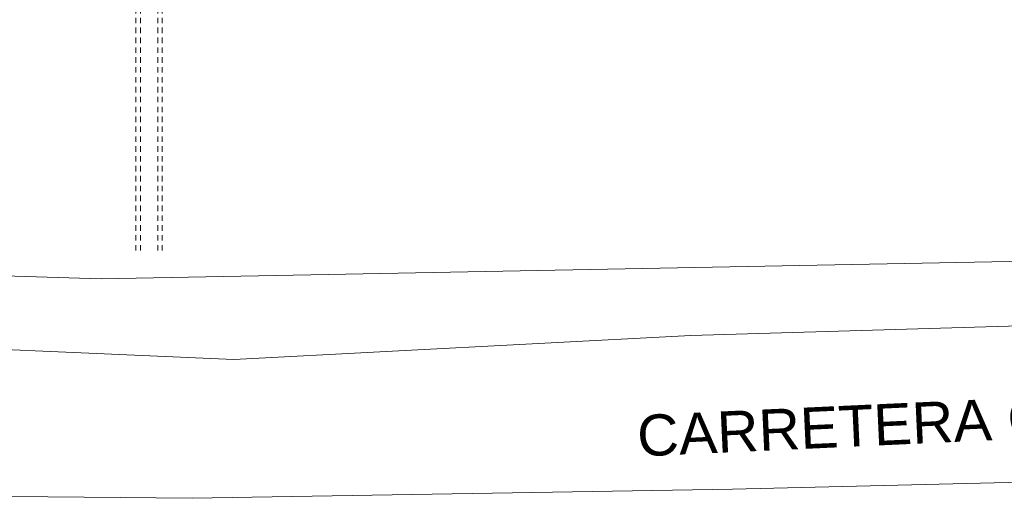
# Model space of a CAD drawing. Header units: millimetres. Extents: x -1567 to 968, y -503 to 481.
# Tile 84 of 145: x -480 to -457, y -160 to -149. Entities that reach past the tile are written whole.
import ezdxf

# ---------------------------------------------------------------- set-up
doc = ezdxf.new("R2010")
doc.units = ezdxf.units.MM
doc.linetypes.add('01 nivel$0$HIDDEN2', pattern=[0.1875, 0.125, -0.0625])
doc.layers.get('0').update_dxf_attribs({"lineweight": 0})
doc.layers.add('A-AREA-IDEN', color=7, linetype='Continuous', lineweight=5)
doc.layers.add('CUNETAS', color=5, linetype='Continuous', lineweight=0)
doc.styles.add('Arial_1', font='arial.ttf', dxfattribs={"height": 0.15})

# ---------------------------------------------------------------- blocks, each defined once
blk = doc.blocks.new('DRENAJES TECHOS')
at = {"layer": 'CUNETAS', "color": 9, "linetype": '01 nivel$0$HIDDEN2', "lineweight": 0, "true_color": 0xc7c8ca}
for p, q in [((-547.951, -373.845), (-547.951, -354.795)), ((-547.851, -373.845), (-547.851, -354.795)), ((-547.451, -373.845), (-547.451, -355.029)), ((-547.351, -373.845), (-547.351, -355.07))]:
    blk.add_line(p, q, dxfattribs=at)

msp = doc.modelspace()

# ---------------------------------------------------------------- linework, layer by layer
at = {"color": 30, "lineweight": 5, "flags": 128}
msp.add_lwpolyline([(-417.693, -154.242), (-419.804, -154.345), (-445.472, -154.72), (-477.693, -155.337), (-505.428, -154.477), (-533.317, -148.042), (-541.853, -145.245), (-555.96, -139.32), (-567.548, -133.521), (-550.995, -115.154), (-538.456, -100.575), (-515.402, -74.672), (-487.473, -43.052), (-471.124, -24.364), (-455.678, -6.943), (-441.322, -16.921), (-427.708, -23.406), (-417.693, -27.297)], close=True, dxfattribs=at)
at = {"lineweight": 15, "flags": 128}
for points in [[(-392.087, -155.023), (-398.087, -155.465), (-403.034, -155.554), (-411.703, -155.53), (-423.304, -156.324), (-429.446, -156.623), (-441.927, -156.3), (-447.36, -156.252), (-453.144, -156.303), (-464.262, -156.624), (-474.67, -157.174), (-484.068, -156.76), (-493.672, -156.774), (-500.39, -156.534), (-503.989, -156.198), (-510.307, -155), (-517.962, -153.432), (-540.075, -147.388), (-545.048, -145.62), (-553.029, -142.258), (-563.89, -137.111), (-568.675, -134.831), (-572.343, -131.706), (-578.816, -124.511)], [(-578.816, -130.253), (-575.443, -134.11), (-569.434, -138.665), (-562.046, -141.836), (-548.724, -147.627), (-517.017, -156.893), (-506.605, -159.656), (-503.796, -159.829), (-499.608, -160.151), (-494.501, -160.157), (-475.621, -160.332), (-463.309, -160.123), (-443.235, -159.637), (-429.533, -160.301), (-416.953, -159.763), (-405.697, -159.631), (-392.087, -159.339)]]:
    msp.add_lwpolyline(points, dxfattribs=at)

# ---------------------------------------------------------------- block references
at = {"lineweight": 0}
msp.add_blockref('DRENAJES TECHOS', (71.054, 219.154), dxfattribs=at)

# ---------------------------------------------------------------- texts
at = {"layer": 'A-AREA-IDEN', "insert": (-469.11, -159.564), "char_height": 0.93801, "width": 19.75774, "attachment_point": 7, "rotation": 2.645, "style": 'Arial_1'}
msp.add_mtext('\\pxqc;CARRETERA OASIS', dxfattribs=at)

doc.saveas('drawing.dxf')
